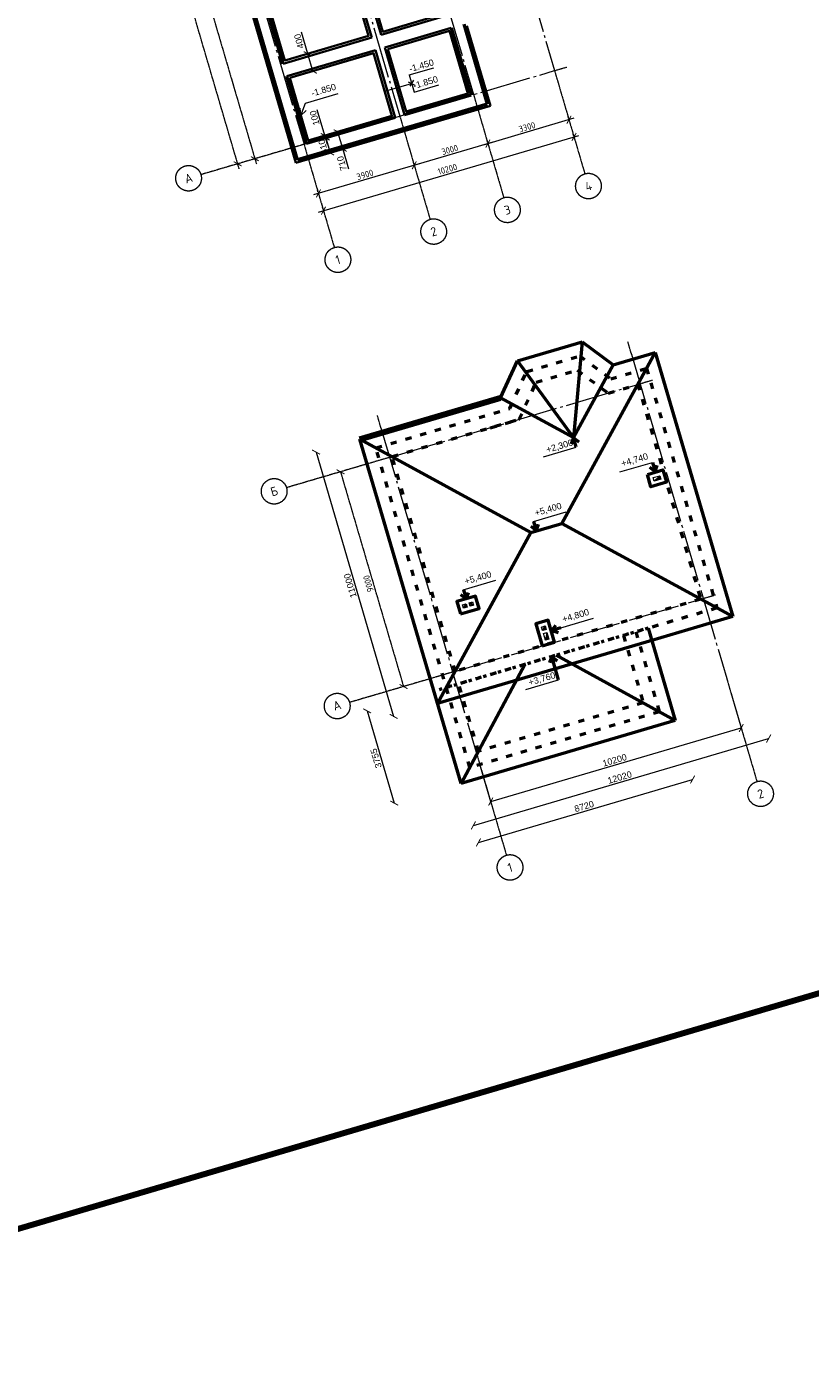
# Model space of a CAD drawing. Header units: millimetres. Extents: x -2096172177 to 2055029645, y -728784453 to 1899906214.
# Tile 95 of 109: x 1884141320 to 1923578849, y 1740338007 to 1808072039. Entities that reach past the tile are written whole.
import ezdxf
from ezdxf.enums import TextEntityAlignment as Align

# ---------------------------------------------------------------- set-up
doc = ezdxf.new("R2010")
doc.units = ezdxf.units.MM
doc.linetypes.add('ACAD_ISO03W100', pattern=[30, 12, -18])
doc.linetypes.add('DASHDOT_axis', pattern=[24, 20, -1.5, 1, -1.5])
for name, color, linetype, lineweight in [('Вентканалы', 214, 'Continuous', 18), ('Внутренние стены', 3, 'Continuous', 35), ('Высоты крыши', 3, 'Continuous', 18), ('Крыша', 30, 'Continuous', 50), ('линии', 3, 'Continuous', 20), ('Наружные стены', 1, 'Continuous', 50), ('Размеры', 40, 'Continuous', 18), ('Размеры фундамент', 3, 'Continuous', 18), ('Рамка', 2, 'Continuous', 100), ('Фундамент', 5, 'Continuous', 35)]:
    doc.layers.add(name, color=color, linetype=linetype, lineweight=lineweight)
doc.styles.add('GOST-2.304_Type-B', font='GOST Common.ttf')
doc.styles.add('стиль для стен', font='arial.ttf')
doc.dimstyles.new('SPDS_units-mm', dxfattribs={"dimtxt": 2.5, "dimasz": 2.5, "dimexe": 1.25, "dimexo": 0.625, "dimtad": 1, "dimdec": 0, "dimtxsty": 'GOST-2.304_Type-B', "dimblk": 'ARCHTICK', "dimcen": 2.5, "dimdle": 2, "dimaunit": 1, "dimadec": 1, "dimazin": 2, "dimtfac": 1, "dimtdec": 0, "dimtmove": 1, "dimatfit": 3, "dimfxl": 1, "dimtfill": 1, "dimlwd": -1, "dimlwe": -1, "dimarcsym": 0})
doc.dimstyles.new('Для размеров СТЕН', dxfattribs={"dimtxt": 2.5, "dimasz": 2.5, "dimexe": 1.25, "dimexo": 0.625, "dimtad": 1, "dimtxsty": 'стиль для стен', "dimblk": 'ARCHTICK', "dimcen": 2.5, "dimadec": 0, "dimazin": 0, "dimtfac": 1, "dimtmove": 0, "dimatfit": 3, "dimfxl": 1, "dimarcsym": 0})

# ---------------------------------------------------------------- blocks, each defined once
blk = doc.blocks.new('_ArchTick')
at = {"color": 0, "linetype": 'ByBlock', "const_width": 0.15}
blk.add_lwpolyline([(-0.5, -0.5), (0.5, 0.5)], dxfattribs=at)
blk = doc.blocks.new('*D633')
at = {"color": 0, "linetype": 'Continuous', "transparency": 16777216}
for p, q in [((1805202, 924212), (1805202, 924274)), ((1815402, 924212), (1815402, 924274)), ((1805002, 924149), (1815602, 924149))]:
    blk.add_line(p, q, dxfattribs=at)
at = {"layer": 'Defpoints', "color": 0, "linetype": 'DASHDOT_axis', "transparency": 16777216}
for p in [(1805202, 924149), (1815402, 924149), (1815402, 924149)]:
    blk.add_point(p, dxfattribs=at)
at = {"color": 0, "linetype": 'DASHDOT_axis', "transparency": 16777216, "xscale": 250, "yscale": 250, "zscale": 250, "rotation": 180}
blk.add_blockref('_ArchTick', (1805202, 924149), dxfattribs=at)
at = {"color": 0, "linetype": 'DASHDOT_axis', "transparency": 16777216, "xscale": 250, "yscale": 250, "zscale": 250}
blk.add_blockref('_ArchTick', (1815402, 924149), dxfattribs=at)
at = {"color": 0, "linetype": 'DASHDOT_axis', "transparency": 16777216, "insert": (1810302, 924337), "char_height": 250, "attachment_point": 5, "style": 'GOST-2.304_Type-B', "bg_fill": 3, "box_fill_scale": 1.1, "bg_fill_color": 256, "bg_fill_true_color": 13158600, "bg_fill_transparency": 0}
blk.add_mtext('10200', dxfattribs=at)
blk = doc.blocks.new('*D634')
at = {"color": 0, "linetype": 'Continuous', "transparency": 16777216}
for p, q in [((1809302, 924849), (1805002, 924849)), ((1805202, 924912), (1805202, 924974)), ((1809102, 924912), (1809102, 924974))]:
    blk.add_line(p, q, dxfattribs=at)
at = {"layer": 'Defpoints', "color": 0, "linetype": 'DASHDOT_axis', "transparency": 16777216}
for p in [(1805202, 924849), (1805202, 924849), (1809102, 924849)]:
    blk.add_point(p, dxfattribs=at)
at = {"color": 0, "linetype": 'DASHDOT_axis', "transparency": 16777216, "xscale": 250, "yscale": 250, "zscale": 250, "rotation": 180}
blk.add_blockref('_ArchTick', (1805202, 924849), dxfattribs=at)
at = {"color": 0, "linetype": 'DASHDOT_axis', "transparency": 16777216, "xscale": 250, "yscale": 250, "zscale": 250}
blk.add_blockref('_ArchTick', (1809102, 924849), dxfattribs=at)
at = {"color": 0, "linetype": 'DASHDOT_axis', "transparency": 16777216, "insert": (1807152, 925037), "char_height": 250, "attachment_point": 5, "style": 'GOST-2.304_Type-B', "bg_fill": 3, "box_fill_scale": 1.1, "bg_fill_color": 256, "bg_fill_true_color": 13158600, "bg_fill_transparency": 0}
blk.add_mtext('3900', dxfattribs=at)
blk = doc.blocks.new('*D635')
at = {"color": 0, "linetype": 'Continuous', "transparency": 16777216}
for p, q in [((1812302, 924849), (1808902, 924849)), ((1809102, 924912), (1809102, 924974)), ((1812102, 924912), (1812102, 924974))]:
    blk.add_line(p, q, dxfattribs=at)
at = {"layer": 'Defpoints', "color": 0, "linetype": 'DASHDOT_axis', "transparency": 16777216}
for p in [(1809102, 924849), (1809102, 924849), (1812102, 924849)]:
    blk.add_point(p, dxfattribs=at)
at = {"color": 0, "linetype": 'DASHDOT_axis', "transparency": 16777216, "xscale": 250, "yscale": 250, "zscale": 250, "rotation": 180}
blk.add_blockref('_ArchTick', (1809102, 924849), dxfattribs=at)
at = {"color": 0, "linetype": 'DASHDOT_axis', "transparency": 16777216, "xscale": 250, "yscale": 250, "zscale": 250}
blk.add_blockref('_ArchTick', (1812102, 924849), dxfattribs=at)
at = {"color": 0, "linetype": 'DASHDOT_axis', "transparency": 16777216, "insert": (1810602, 925037), "char_height": 250, "attachment_point": 5, "style": 'GOST-2.304_Type-B', "bg_fill": 3, "box_fill_scale": 1.1, "bg_fill_color": 256, "bg_fill_true_color": 13158600, "bg_fill_transparency": 0}
blk.add_mtext('3000', dxfattribs=at)
blk = doc.blocks.new('*D636')
at = {"color": 0, "linetype": 'Continuous', "transparency": 16777216}
for p, q in [((1815602, 924849), (1811902, 924849)), ((1812102, 924912), (1812102, 924974)), ((1815402, 924912), (1815402, 924974))]:
    blk.add_line(p, q, dxfattribs=at)
at = {"layer": 'Defpoints', "color": 0, "linetype": 'DASHDOT_axis', "transparency": 16777216}
for p in [(1812102, 924849), (1812102, 924849), (1815402, 924849)]:
    blk.add_point(p, dxfattribs=at)
at = {"color": 0, "linetype": 'DASHDOT_axis', "transparency": 16777216, "xscale": 250, "yscale": 250, "zscale": 250, "rotation": 180}
blk.add_blockref('_ArchTick', (1812102, 924849), dxfattribs=at)
at = {"color": 0, "linetype": 'DASHDOT_axis', "transparency": 16777216, "xscale": 250, "yscale": 250, "zscale": 250}
blk.add_blockref('_ArchTick', (1815402, 924849), dxfattribs=at)
at = {"color": 0, "linetype": 'DASHDOT_axis', "transparency": 16777216, "insert": (1813752, 925037), "char_height": 250, "attachment_point": 5, "style": 'GOST-2.304_Type-B', "bg_fill": 3, "box_fill_scale": 1.1, "bg_fill_color": 256, "bg_fill_true_color": 13158600, "bg_fill_transparency": 0}
blk.add_mtext('3300', dxfattribs=at)
blk = doc.blocks.new('*D637')
at = {"layer": 'Defpoints', "color": 0, "transparency": 16777216}
for p in [(1806076, 926949), (1806085, 926949), (1806085, 926849)]:
    blk.add_point(p, dxfattribs=at)
at = {"layer": 'Размеры фундамент', "color": 0, "lineweight": -2, "transparency": 16777216}
for p, q in [((1806076, 926949), (1806076, 927999)), ((1806022, 926949), (1805951, 926949)), ((1806076, 926849), (1806076, 926949)), ((1806022, 926849), (1805951, 926849)), ((1806076, 926849), (1806076, 926599))]:
    blk.add_line(p, q, dxfattribs=at)
at = {"layer": 'Размеры фундамент', "color": 0, "lineweight": -2, "transparency": 16777216, "xscale": 250, "yscale": 250, "zscale": 250}
for p, rotation in [((1806076, 926949), 270), ((1806076, 926849), 90)]:
    blk.add_blockref('_ArchTick', p, dxfattribs=dict(at, rotation=rotation))
at = {"layer": 'Размеры фундамент', "color": 0, "transparency": 16777216, "insert": (1805889, 927724), "char_height": 250, "attachment_point": 5, "rotation": 90, "style": 'стиль для стен'}
blk.add_mtext('100', dxfattribs=at)
blk = doc.blocks.new('*D638')
at = {"layer": 'Defpoints', "color": 0, "transparency": 16777216}
for p in [(1806076, 926849), (1806076, 926239), (1806085, 926239)]:
    blk.add_point(p, dxfattribs=at)
at = {"layer": 'Размеры фундамент', "color": 0, "lineweight": -2, "transparency": 16777216}
for p, q in [((1806085, 926849), (1806085, 926239)), ((1806139, 926849), (1806210, 926849)), ((1806139, 926239), (1806210, 926239))]:
    blk.add_line(p, q, dxfattribs=at)
at = {"layer": 'Размеры фундамент', "color": 0, "lineweight": -2, "transparency": 16777216, "xscale": 250, "yscale": 250, "zscale": 250}
for p, rotation in [((1806085, 926849), 90), ((1806085, 926239), 270)]:
    blk.add_blockref('_ArchTick', p, dxfattribs=dict(at, rotation=rotation))
at = {"layer": 'Размеры фундамент', "color": 0, "transparency": 16777216, "insert": (1805897, 926544), "char_height": 250, "attachment_point": 5, "rotation": 90, "style": 'стиль для стен'}
blk.add_mtext('610', dxfattribs=at)
blk = doc.blocks.new('*D639')
at = {"layer": 'Defpoints', "color": 0, "transparency": 16777216}
for p in [(1806600, 926949), (1806600, 926239), (1806600, 926239)]:
    blk.add_point(p, dxfattribs=at)
at = {"layer": 'Размеры фундамент', "color": 0, "lineweight": -2, "transparency": 16777216}
for p, q in [((1806600, 926949), (1806600, 926239)), ((1806662, 926949), (1806725, 926949)), ((1806600, 926239), (1806600, 925439)), ((1806662, 926239), (1806725, 926239))]:
    blk.add_line(p, q, dxfattribs=at)
at = {"layer": 'Размеры фундамент', "color": 0, "lineweight": -2, "transparency": 16777216, "xscale": 250, "yscale": 250, "zscale": 250}
for p, rotation in [((1806600, 926949), 90), ((1806600, 926239), 270)]:
    blk.add_blockref('_ArchTick', p, dxfattribs=dict(at, rotation=rotation))
at = {"layer": 'Размеры фундамент', "color": 0, "transparency": 16777216, "insert": (1806412, 925714), "char_height": 250, "attachment_point": 5, "rotation": 90, "style": 'стиль для стен'}
blk.add_mtext('710', dxfattribs=at)
blk = doc.blocks.new('*D656')
at = {"layer": 'Defpoints', "color": 0, "transparency": 16777216}
for p in [(1806337, 930204), (1806337, 930204), (1806337, 929494)]:
    blk.add_point(p, dxfattribs=at)
at = {"layer": 'Размеры фундамент', "color": 0, "lineweight": -2, "transparency": 16777216}
for p, q in [((1806337, 930204), (1806337, 931080)), ((1806337, 929494), (1806337, 930204)), ((1806400, 930204), (1806462, 930204)), ((1806400, 929494), (1806462, 929494))]:
    blk.add_line(p, q, dxfattribs=at)
at = {"layer": 'Размеры фундамент', "color": 0, "lineweight": -2, "transparency": 16777216, "xscale": 250, "yscale": 250, "zscale": 250}
for p, rotation in [((1806337, 930204), 90), ((1806337, 929494), 270)]:
    blk.add_blockref('_ArchTick', p, dxfattribs=dict(at, rotation=rotation))
at = {"layer": 'Размеры фундамент', "color": 0, "transparency": 16777216, "insert": (1806150, 930767), "char_height": 250, "attachment_point": 5, "rotation": 90, "style": 'стиль для стен'}
blk.add_mtext('400', dxfattribs=at)
blk = doc.blocks.new('*D658')
at = {"layer": 'Defpoints', "color": 0, "transparency": 16777216}
for p in [(1804966, 901662), (1815166, 901662), (1815166, 900152)]:
    blk.add_point(p, dxfattribs=at)
at = {"layer": 'Размеры', "color": 0, "lineweight": -2, "transparency": 16777216}
for p, q in [((1804966, 901599), (1804966, 900027)), ((1815166, 901599), (1815166, 900027)), ((1804966, 900152), (1815166, 900152))]:
    blk.add_line(p, q, dxfattribs=at)
at = {"layer": 'Размеры', "color": 0, "lineweight": -2, "transparency": 16777216, "xscale": 250, "yscale": 250, "zscale": 250, "rotation": 180}
blk.add_blockref('_ArchTick', (1804966, 900152), dxfattribs=at)
at = {"layer": 'Размеры', "color": 0, "lineweight": -2, "transparency": 16777216, "xscale": 250, "yscale": 250, "zscale": 250}
blk.add_blockref('_ArchTick', (1815166, 900152), dxfattribs=at)
at = {"layer": 'Размеры', "color": 0, "transparency": 16777216, "insert": (1810066, 900339), "char_height": 250, "attachment_point": 5, "style": 'стиль для стен'}
blk.add_mtext('10200', dxfattribs=at)
blk = doc.blocks.new('*D659')
at = {"layer": 'Defpoints', "color": 0, "ltscale": 10, "transparency": 16777216}
for p in [(1804056, 915180), (1802266, 904417), (1804056, 904417)]:
    blk.add_point(p, dxfattribs=at)
at = {"layer": 'Размеры', "color": 0, "lineweight": -2, "ltscale": 10, "transparency": 16777216}
blk.add_line((1802266, 915180), (1802266, 904417), dxfattribs=at)
at = {"layer": 'Размеры', "color": 0, "lineweight": -2, "ltscale": 10, "transparency": 16777216, "xscale": 250, "yscale": 250, "zscale": 250}
for p, rotation in [((1802266, 915180), 90), ((1802266, 904417), 270)]:
    blk.add_blockref('_ArchTick', p, dxfattribs=dict(at, rotation=rotation))
at = {"layer": 'Размеры', "color": 0, "lineweight": 18, "ltscale": 10, "transparency": 16777216, "insert": (1802078, 909798), "char_height": 250, "attachment_point": 5, "rotation": 90, "style": 'стиль для стен'}
blk.add_mtext('11000', dxfattribs=at)
blk = doc.blocks.new('*D660')
at = {"layer": 'Defpoints', "color": 0, "ltscale": 10, "transparency": 16777216}
for p in [(1804056, 904417), (1816076, 904417), (1816076, 899452)]:
    blk.add_point(p, dxfattribs=at)
at = {"layer": 'Размеры', "color": 0, "lineweight": -2, "ltscale": 10, "transparency": 16777216}
blk.add_line((1804056, 899452), (1816076, 899452), dxfattribs=at)
at = {"layer": 'Размеры', "color": 0, "lineweight": -2, "ltscale": 10, "transparency": 16777216, "xscale": 250, "yscale": 250, "zscale": 250, "rotation": 180}
blk.add_blockref('_ArchTick', (1804056, 899452), dxfattribs=at)
at = {"layer": 'Размеры', "color": 0, "lineweight": -2, "ltscale": 10, "transparency": 16777216, "xscale": 250, "yscale": 250, "zscale": 250}
blk.add_blockref('_ArchTick', (1816076, 899452), dxfattribs=at)
at = {"layer": 'Размеры', "color": 0, "lineweight": 18, "ltscale": 10, "transparency": 16777216, "insert": (1810066, 899639), "char_height": 250, "attachment_point": 5, "style": 'стиль для стен'}
blk.add_mtext('12020', dxfattribs=at)
blk = doc.blocks.new('*D661')
at = {"layer": 'Defpoints', "color": 0, "ltscale": 10, "transparency": 16777216}
for p in [(1804056, 901353), (1812776, 901353), (1812776, 898757)]:
    blk.add_point(p, dxfattribs=at)
at = {"layer": 'Размеры', "color": 0, "lineweight": -2, "ltscale": 10, "transparency": 16777216}
blk.add_line((1804056, 898757), (1812776, 898757), dxfattribs=at)
at = {"layer": 'Размеры', "color": 0, "lineweight": -2, "ltscale": 10, "transparency": 16777216, "xscale": 250, "yscale": 250, "zscale": 250, "rotation": 180}
blk.add_blockref('_ArchTick', (1804056, 898757), dxfattribs=at)
at = {"layer": 'Размеры', "color": 0, "lineweight": -2, "ltscale": 10, "transparency": 16777216, "xscale": 250, "yscale": 250, "zscale": 250}
blk.add_blockref('_ArchTick', (1812776, 898757), dxfattribs=at)
at = {"layer": 'Размеры', "color": 0, "lineweight": 50, "ltscale": 10, "transparency": 16777216, "insert": (1808416, 898944), "char_height": 250, "attachment_point": 5, "style": 'стиль для стен'}
blk.add_mtext('8720', dxfattribs=at)
blk = doc.blocks.new('*D662')
at = {"layer": 'Defpoints', "color": 0, "ltscale": 10, "transparency": 16777216}
for p in [(1803991, 904917), (1801332, 901162), (1803991, 901162)]:
    blk.add_point(p, dxfattribs=at)
at = {"layer": 'Размеры', "color": 0, "lineweight": -2, "ltscale": 10, "transparency": 16777216}
blk.add_line((1801332, 904917), (1801332, 901162), dxfattribs=at)
at = {"layer": 'Размеры', "color": 0, "lineweight": -2, "ltscale": 10, "transparency": 16777216, "xscale": 250, "yscale": 250, "zscale": 250}
for p, rotation in [((1801332, 904917), 90), ((1801332, 901162), 270)]:
    blk.add_blockref('_ArchTick', p, dxfattribs=dict(at, rotation=rotation))
at = {"layer": 'Размеры', "color": 0, "lineweight": 50, "ltscale": 10, "transparency": 16777216, "insert": (1801145, 903039), "char_height": 250, "attachment_point": 5, "rotation": 90, "style": 'стиль для стен'}
blk.add_mtext('3755', dxfattribs=at)
blk = doc.blocks.new('Фасад (на основе 1 эт)')
at = {"layer": 'Вентканалы'}
h = blk.add_hatch(color=256, dxfattribs=at)
h.dxf.hatch_style = 1
h.paths.add_polyline_path([(1814615.704, 910366.546), (1814885.704, 910366.546), (1814885.704, 910506.546)])
h = blk.add_hatch(color=256, dxfattribs=at)
h.dxf.hatch_style = 1
h.paths.add_polyline_path([(1806080.704, 907701.546), (1806220.704, 907701.546), (1806220.704, 907841.546)])
h = blk.add_hatch(color=256, dxfattribs=at)
h.dxf.hatch_style = 1
h.paths.add_polyline_path([(1806480.704, 907841.546), (1806340.704, 907841.546), (1806410.704, 907771.546)])
h.paths.add_polyline_path([(1806480.704, 907701.546), (1806410.704, 907771.546), (1806340.704, 907701.546)])
h = blk.add_hatch(color=256, dxfattribs=at)
h.dxf.hatch_style = 1
h.paths.add_polyline_path([(1808795.704, 905996.546), (1808935.704, 905996.546), (1808935.704, 906136.546)])
h = blk.add_hatch(color=256, dxfattribs=at)
h.dxf.hatch_style = 1
h.paths.add_polyline_path([(1808935.704, 905876.546), (1808795.704, 905606.546), (1808935.704, 905606.546)])
at = {"linetype": 'DASHDOT_axis'}
for p, q in [((1802502.26, 926649.145), (1802502.26, 940249.145)), ((1803202.26, 939049.145), (1803202.26, 929649.145)), ((1803202.26, 930049.145), (1803202.26, 926649.145)), ((1802002.26, 926849.145), (1801002.26, 926849.145)), ((1805202.26, 926849.145), (1802002.26, 926849.145)), ((1802439.76, 926849.145), (1802377.26, 926849.145)), ((1803139.76, 926849.145), (1803077.26, 926849.145)), ((1805202.26, 926849.145), (1805202.26, 923649.145)), ((1809102.26, 926849.145), (1809102.26, 923649.145)), ((1812102.26, 926849.145), (1812102.26, 923649.145)), ((1815402.26, 926849.145), (1815402.26, 923649.145)), ((1815402.26, 926849.145), (1815902.26, 926849.145)), ((1805202.26, 923649.145), (1805202.26, 922649.145)), ((1809102.26, 923649.145), (1809102.26, 922649.145)), ((1812102.26, 923649.145), (1812102.26, 922649.145)), ((1815402.26, 923649.145), (1815402.26, 922649.145)), ((1804965.704, 915371.546), (1804965.704, 915871.546)), ((1815165.704, 915371.546), (1815165.704, 915871.546)), ((1801765.704, 914171.546), (1800765.704, 914171.546)), ((1804965.704, 914171.546), (1801765.704, 914171.546)), ((1802903.204, 914171.546), (1802840.704, 914171.546)), ((1802903.204, 914171.546), (1802840.704, 914171.546)), ((1815165.704, 914171.546), (1815665.704, 914171.546)), ((1801765.704, 905426.546), (1800765.704, 905426.546)), ((1804965.704, 905426.546), (1801765.704, 905426.546)), ((1815165.704, 905426.546), (1815665.704, 905426.546)), ((1804965.704, 902171.546), (1804965.704, 898971.546)), ((1815165.704, 902171.546), (1815165.704, 898971.546)), ((1804965.704, 898971.546), (1804965.704, 897971.546)), ((1815165.704, 898971.546), (1815165.704, 897971.546))]:
    blk.add_line(p, q, dxfattribs=at)
at = {"linetype": 'DASHDOT_axis', "lineweight": 20, "ltscale": 100}
for p, q in [((1805202.26, 940049.145), (1805202.26, 926849.145)), ((1809102.26, 940049.145), (1809102.26, 926849.145)), ((1812102.26, 940049.145), (1812102.26, 926849.145)), ((1815402.26, 940049.145), (1815402.26, 926849.145)), ((1804965.704, 915371.546), (1804965.704, 902171.546)), ((1815165.704, 915371.546), (1815165.704, 902171.546))]:
    blk.add_line(p, q, dxfattribs=at)
at = {"linetype": 'DASHDOT_axis', "lineweight": 15, "ltscale": 100}
for p, q in [((1805202.26, 926849.145), (1815402.26, 926849.145)), ((1804965.704, 914171.546), (1815165.704, 914171.546)), ((1804965.704, 905426.546), (1815165.704, 905426.546))]:
    blk.add_line(p, q, dxfattribs=at)
at = {"linetype": 'DASHDOT_axis'}
for centre in [(1800502.26, 926849.145), (1805202.26, 922149.145), (1809102.26, 922149.145), (1812102.26, 922149.145), (1815402.26, 922149.145), (1800265.704, 914171.546), (1800265.704, 905426.546), (1804965.704, 897471.546), (1815165.704, 897471.546)]:
    blk.add_circle(centre, 500, dxfattribs=at)
at = {"layer": 'Вентканалы'}
for p, q in [((1814615.704, 910366.991), (1814885.704, 910506.991)), ((1806080.704, 907701.546), (1806220.704, 907841.546)), ((1806340.704, 907701.546), (1806480.704, 907841.546)), ((1806340.704, 907841.546), (1806480.704, 907701.546)), ((1808795.704, 905996.546), (1808935.704, 906136.546)), ((1808935.704, 905876.546), (1808795.704, 905606.546))]:
    blk.add_line(p, q, dxfattribs=at)
at = {"layer": 'Вентканалы', "lineweight": 50, "ltscale": 10}
for points in [[(1814435.704, 910686.546), (1815065.704, 910686.546), (1815065.704, 910186.546), (1814435.704, 910186.546)], [(1805900.704, 907521.546), (1806660.704, 907521.546), (1806660.704, 908021.546), (1805900.704, 908021.546)], [(1808615.704, 905426.546), (1809115.704, 905426.546), (1809115.704, 906316.546), (1808615.704, 906316.546)]]:
    blk.add_lwpolyline(points, close=True, dxfattribs=at)
at = {"layer": 'Вентканалы'}
for points in [[(1814615.704, 910506.546), (1814885.704, 910506.546), (1814885.704, 910366.546), (1814615.704, 910366.546)], [(1806080.704, 907841.546), (1806220.704, 907841.546), (1806220.704, 907701.546), (1806080.704, 907701.546)], [(1806340.704, 907841.546), (1806480.704, 907841.546), (1806480.704, 907701.546), (1806340.704, 907701.546)], [(1808795.704, 906136.546), (1808935.704, 906136.546), (1808935.704, 905996.546), (1808795.704, 905996.546)], [(1808795.704, 905606.546), (1808795.704, 905876.546), (1808935.704, 905876.546), (1808935.704, 905606.546)]]:
    blk.add_lwpolyline(points, close=True, dxfattribs=at)
at = {"layer": 'Вентканалы', "linetype": 'ACAD_ISO03W100'}
blk.add_lwpolyline([(1808795.704, 906136.546), (1808935.704, 906136.546), (1808935.704, 905996.546), (1808795.704, 905996.546)], close=True, dxfattribs=at)
at = {"layer": 'Внутренние стены'}
for p, q in [((1808912.26, 938849.145), (1808912.26, 930104.145)), ((1809292.26, 934649.942), (1809292.26, 930104.145)), ((1805302.26, 930104.145), (1808912.26, 930104.145)), ((1809292.26, 930104.145), (1811912.26, 930104.145)), ((1805302.26, 929594.145), (1808912.26, 929594.145)), ((1808912.26, 929594.145), (1808912.26, 926849.145)), ((1809292.26, 929594.145), (1809292.26, 926849.145)), ((1809292.26, 929594.145), (1812002.26, 929594.145))]:
    blk.add_line(p, q, dxfattribs=at)
at = {"layer": 'Высоты крыши', "lineweight": 50, "ltscale": 10}
for p, q in [((1812071.29, 912879.804), (1811917.233, 912667.264)), ((1812071.29, 912507.602), (1812071.29, 912879.804)), ((1812071.29, 912879.804), (1812221.646, 912664.811)), ((1814757.764, 910714.018), (1814607.408, 910929.011)), ((1814757.764, 911086.22), (1814757.764, 910714.018)), ((1814757.764, 910714.018), (1814911.821, 910926.559)), ((1809656.99, 910183.699), (1809656.99, 909811.497)), ((1809656.99, 909811.497), (1809506.634, 910026.49)), ((1809656.99, 909811.497), (1809811.047, 910024.037)), ((1806275.365, 908021.546), (1806125.009, 908236.539)), ((1806275.365, 908393.747), (1806275.365, 908021.546)), ((1806275.365, 908021.546), (1806429.422, 908234.086)), ((1809138.988, 905898.465), (1809353.981, 906048.821)), ((1809511.189, 905898.465), (1809138.988, 905898.465)), ((1809138.988, 905898.465), (1809351.528, 905744.408)), ((1808851.596, 904914.978), (1808697.539, 904702.438)), ((1808846.773, 903970.238), (1808851.596, 904914.978)), ((1808851.596, 904914.978), (1809001.951, 904699.986))]:
    blk.add_line(p, q, dxfattribs=at)
at = {"layer": 'Высоты крыши'}
for p, q in [((1810737.098, 912499.997), (1812066.467, 912499.997)), ((1813434.537, 911086.22), (1814763.905, 911086.22)), ((1809651.365, 910183.699), (1810980.734, 910183.699)), ((1806269.74, 908393.747), (1807599.108, 908393.747)), ((1809511.189, 905898.465), (1810840.558, 905898.465)), ((1807517.404, 903970.238), (1808846.773, 903970.238))]:
    blk.add_line(p, q, dxfattribs=at)
at = {"layer": 'Крыша', "color": 5, "lineweight": 50}
for p, q in [((1809782.092, 915180.442), (1810824.583, 916378.86)), ((1810824.583, 916378.86), (1813454.425, 916378.86)), ((1813454.425, 916378.86), (1814363.687, 915180.442)), ((1804055.704, 901161.546), (1804055.704, 915180.442)), ((1814363.687, 915180.442), (1816075.704, 915180.442)), ((1816075.704, 915180.442), (1816075.704, 904416.546)), ((1812775.704, 904916.546), (1812775.704, 901161.546)), ((1812775.704, 904416.546), (1804055.704, 904416.546)), ((1816075.704, 904416.546), (1812775.704, 904416.546)), ((1812775.704, 901161.546), (1804055.704, 901161.546))]:
    blk.add_line(p, q, dxfattribs=at)
at = {"layer": 'Крыша', "lineweight": 50, "ltscale": 10}
for p, q in [((1812072.889, 912889.645), (1810824.583, 916378.86)), ((1813454.425, 916378.86), (1812072.889, 912889.645)), ((1804055.704, 915180.442), (1809437.652, 909798.494)), ((1809782.092, 915180.442), (1812072.889, 912889.645)), ((1816075.704, 915180.442), (1810693.756, 909798.494)), ((1814363.687, 915180.442), (1812072.889, 912889.645)), ((1804055.704, 904416.546), (1809437.652, 909798.494)), ((1809437.652, 909798.494), (1810693.756, 909798.494)), ((1816075.704, 904416.546), (1810693.756, 909798.494)), ((1804055.704, 901161.546), (1807758.273, 904916.546)), ((1812775.704, 901161.546), (1809023.029, 904916.546))]:
    blk.add_line(p, q, dxfattribs=at)
at = {"layer": 'Крыша', "color": 5, "lineweight": 100}
blk.add_line((1804055.704, 915180.442), (1809782.092, 915180.442), dxfattribs=at)
at = {"layer": 'Крыша', "color": 5, "linetype": 'ACAD_ISO03W100', "lineweight": 50, "ltscale": 10}
blk.add_line((1812775.704, 904916.546), (1804055.704, 904916.546), dxfattribs=at)
at = {"layer": 'Наружные стены'}
for p, q in [((1804792.26, 926339.145), (1804792.26, 939359.145)), ((1805302.26, 930104.145), (1805302.26, 938849.145)), ((1805302.26, 926849.145), (1805302.26, 929594.145)), ((1812002.26, 929594.145), (1812002.26, 926849.145)), ((1812512.26, 929594.145), (1812512.26, 926339.145)), ((1812512.26, 926339.145), (1804792.26, 926339.145)), ((1808912.26, 926849.145), (1805302.26, 926849.145)), ((1812002.26, 926849.145), (1809292.26, 926849.145))]:
    blk.add_line(p, q, dxfattribs=at)
at = {"layer": 'Наружные стены', "linetype": 'ACAD_ISO03W100', "lineweight": 50, "ltscale": 20}
for p, q in [((1810009.851, 914680.442), (1811052.343, 915878.86)), ((1811052.343, 915878.86), (1813206.159, 915878.86)), ((1813206.159, 915878.86), (1814115.421, 914680.442)), ((1810242.924, 914170.442), (1811284.657, 915368.86)), ((1811284.657, 915368.86), (1812952.928, 915368.86)), ((1812952.928, 915368.86), (1813867.681, 914170.442)), ((1804555.704, 901661.546), (1804555.704, 914681.546)), ((1804559.916, 914680.442), (1810009.851, 914680.442)), ((1814115.421, 914680.442), (1815579.916, 914680.442)), ((1815575.704, 914681.546), (1815575.704, 904916.546)), ((1805065.704, 905426.546), (1805065.704, 914171.546)), ((1805069.916, 914170.442), (1810242.924, 914170.442)), ((1810242.924, 914170.442), (1810250.924, 914170.442)), ((1813867.681, 914170.442), (1815069.916, 914170.442)), ((1815065.704, 914171.546), (1815065.704, 905426.546)), ((1815065.704, 905426.546), (1805065.704, 905426.546)), ((1815575.704, 904916.546), (1804555.704, 904916.546)), ((1805065.704, 902171.546), (1805065.704, 904916.546)), ((1811765.704, 904916.546), (1811765.704, 902171.546)), ((1812275.704, 904916.546), (1812275.704, 901661.546)), ((1811765.704, 902171.546), (1805065.704, 902171.546)), ((1812275.704, 901661.546), (1804555.704, 901661.546))]:
    blk.add_line(p, q, dxfattribs=at)
blk.add_lwpolyline([(1809063.916, 914170.442), (1810242.924, 914170.442)], dxfattribs=at)
blk.add_solid([(1809063.916, 914169.775), (1809059.916, 914170.442), (1809063.916, 914171.109)], dxfattribs=at)
at = {"layer": 'Размеры', "linetype": 'DASHDOT_axis'}
blk.add_line((1802965.704, 914171.546), (1802965.704, 905426.546), dxfattribs=at)
at = {"layer": 'Размеры фундамент'}
for p, q in [((1805402.26, 927963.521), (1805717.194, 928377.457)), ((1805402.26, 927963.521), (1805457.609, 928245.816)), ((1805402.26, 927963.521), (1805656.776, 928094.329)), ((1805717.194, 928377.457), (1807046.563, 928377.457)), ((1808811.044, 927949.145), (1809900.652, 927949.145)), ((1809792.943, 928050.322), (1810008.674, 927848.71)), ((1810007.692, 928050.374), (1809810.638, 927864.453)), ((1809900.652, 928291.81), (1809900.652, 927594.574)), ((1809900.652, 928291.81), (1810907.794, 928291.81)), ((1809900.652, 927594.574), (1810907.794, 927594.574))]:
    blk.add_line(p, q, dxfattribs=at)
at = {"layer": 'Рамка'}
blk.add_line((1846683.109, 889346.663), (1762583.109, 889346.663), dxfattribs=at)
at = {"layer": 'Фундамент'}
for p, q in [((1804692.26, 939456.663), (1804692.26, 926239.145)), ((1812612.26, 929494.145), (1812612.26, 926239.145)), ((1812612.26, 926239.145), (1804692.26, 926239.145))]:
    blk.add_line(p, q, dxfattribs=at)
for points in [[(1809392.26, 934549.942), (1811812.26, 934549.942), (1811812.26, 930204.145), (1809392.26, 930204.145)], [(1805402.26, 932004.145), (1808812.26, 932004.145), (1808812.26, 930204.145), (1805402.26, 930204.145)], [(1805402.26, 929494.145), (1808812.26, 929494.145), (1808812.26, 926949.145), (1805402.26, 926949.145)], [(1809392.26, 929494.145), (1811902.26, 929494.145), (1811902.26, 926949.145), (1809392.26, 926949.145)]]:
    blk.add_lwpolyline(points, close=True, dxfattribs=at)
at = {"linetype": 'DASHDOT_axis', "xscale": 250, "yscale": 250, "zscale": 250}
for p, rotation in [((1802502.26, 926849.145), 270), ((1803202.26, 926849.145), 270), ((1802965.704, 914171.546), 270), ((1802965.704, 914171.546), 90), ((1802965.704, 905426.546), 270)]:
    blk.add_blockref('_ArchTick', p, dxfattribs=dict(at, rotation=rotation))
at = {"linetype": 'DASHDOT_axis', "style": 'GOST-2.304_Type-B'}
for s, p in [('А', (1800502.26, 926849.145)), ('1', (1805202.26, 922149.145)), ('2', (1809102.26, 922149.145)), ('3', (1812102.26, 922149.145)), ('4', (1815402.26, 922149.145)), ('Б', (1800265.704, 914171.546)), ('A', (1800265.704, 905453.93)), ('1', (1804965.704, 897471.546)), ('2', (1815165.704, 897471.546))]:
    blk.add_text(s, height=350, dxfattribs=at).set_placement(p, align=Align.MIDDLE_CENTER)
at = {"layer": 'Высоты крыши', "char_height": 250, "width": 240.39411, "attachment_point": 1, "style": 'стиль для стен'}
for s, insert in [('+2,300', (1810918.878, 912848.97)), ('+4,740', (1813579.652, 911506.389)), ('+5,400', (1809796.481, 910603.867)), ('+5,400', (1806414.855, 908813.916)), ('+4,800', (1809656.305, 906318.634)), ('+3,760', (1807699.184, 904319.211))]:
    blk.add_mtext(s, dxfattribs=dict(at, insert=insert))
at = {"layer": 'Размеры фундамент', "char_height": 250, "attachment_point": 1, "style": 'стиль для стен'}
for s, insert, width in [('-1.850', (1806039.827, 928797.626), 240.39411), ('-1.450', (1809974.054, 928631.615), 7.73926), ('-1.850', (1809944.152, 927958.589), 7.73926)]:
    blk.add_mtext(s, dxfattribs=dict(at, insert=insert, width=width))
at = {"layer": 'Размеры', "lineweight": 50, "ltscale": 10}
dim = blk.add_linear_dim(base=(1801332.055, 901161.546), p1=(1803991.32, 904916.546), p2=(1803991.32, 901161.546), angle=90, dimstyle='Для размеров СТЕН', override={"dimse1": 1, "dimse2": 1}, dxfattribs=at)
dim.commit()
dim.dimension.update_dxf_attribs({"geometry": '*D662', "text_midpoint": (1801144.555, 903039.046)})
at = {"layer": 'Размеры', "lineweight": 18, "ltscale": 10}
dim = blk.add_linear_dim(base=(1816075.704, 899451.546), p1=(1804055.704, 904416.546), p2=(1816075.704, 904416.546), dimstyle='Для размеров СТЕН', override={"dimse1": 1, "dimse2": 1}, dxfattribs=at)
dim.commit()
dim.dimension.update_dxf_attribs({"geometry": '*D660', "text_midpoint": (1810065.704, 899451.546), "dimtype": 128})
at = {"layer": 'Размеры'}
dim = blk.add_linear_dim(base=(1815165.704, 900151.546), p1=(1804965.704, 901661.546), p2=(1815165.704, 901661.546), dimstyle='Для размеров СТЕН', dxfattribs=at)
dim.commit()
dim.dimension.update_dxf_attribs({"geometry": '*D658', "text_midpoint": (1810065.704, 900151.546), "dimtype": 128})
at = {"layer": 'Размеры', "lineweight": 50, "ltscale": 10}
dim = blk.add_linear_dim(base=(1812775.704, 898756.658), p1=(1804055.704, 901352.88), p2=(1812775.704, 901352.88), dimstyle='Для размеров СТЕН', override={"dimse1": 1, "dimse2": 1}, dxfattribs=at)
dim.commit()
dim.dimension.update_dxf_attribs({"geometry": '*D661', "text_midpoint": (1808415.704, 898944.158)})
at = {"layer": 'Размеры фундамент'}
dim = blk.add_linear_dim(base=(1806337.455, 930204.145), p1=(1806337.455, 929494.145), p2=(1806337.455, 930204.145), angle=90, text='400', dimstyle='Для размеров СТЕН', dxfattribs=at)
dim.commit()
dim.dimension.update_dxf_attribs({"geometry": '*D656', "text_midpoint": (1806337.455, 930767.365), "dimtype": 128})
for base, p1, p2, picture, middle in [((1806076.068, 926949.145), (1806084.948, 926849.145), (1806084.948, 926949.145), '*D637', (1805888.568, 927724.145)), ((1806084.948, 926239.145), (1806076.068, 926849.145), (1806076.068, 926239.145), '*D638', (1805897.448, 926544.145))]:
    dim = blk.add_linear_dim(base=base, p1=p1, p2=p2, angle=90, dimstyle='Для размеров СТЕН', dxfattribs=at)
    dim.commit()
    dim.dimension.update_dxf_attribs({"geometry": picture, "text_midpoint": middle})
at = {"linetype": 'DASHDOT_axis', "insert": (1802778.204, 909671.546), "char_height": 250, "attachment_point": 5, "rotation": 90, "style": 'GOST-2.304_Type-B', "bg_fill": 3, "box_fill_scale": 1.1, "bg_fill_color": 256, "bg_fill_true_color": 13158600, "bg_fill_transparency": 0}
blk.add_mtext('9000', dxfattribs=at)
at = {"linetype": 'DASHDOT_axis'}
dim = blk.add_linear_dim(base=(1815402.26, 924149.145), p1=(1805202.26, 924149.145), p2=(1815402.26, 924149.145), dimstyle='SPDS_units-mm', override={"dimscale": 100}, dxfattribs=at)
dim.commit()
dim.dimension.update_dxf_attribs({"geometry": '*D633', "text_midpoint": (1810302.26, 924149.145), "dimtype": 128})
dim = blk.add_linear_dim(base=(1805202.26, 924849.145), p1=(1809102.26, 924849.145), p2=(1805202.26, 924849.145), dimstyle='SPDS_units-mm', override={"dimscale": 100}, dxfattribs=at)
dim.commit()
dim.dimension.update_dxf_attribs({"geometry": '*D634', "text_midpoint": (1807152.26, 924849.145), "dimtype": 128})
at = {"layer": 'Размеры', "lineweight": 18, "ltscale": 10}
dim = blk.add_linear_dim(base=(1802265.704, 904416.546), p1=(1804055.704, 915180.442), p2=(1804055.704, 904416.546), angle=90, text='11000', dimstyle='Для размеров СТЕН', override={"dimse1": 1, "dimse2": 1}, dxfattribs=at)
dim.commit()
dim.dimension.update_dxf_attribs({"geometry": '*D659', "text_midpoint": (1802265.704, 909798.494), "dimtype": 128})
at = {"linetype": 'DASHDOT_axis'}
dim = blk.add_linear_dim(base=(1809102.26, 924849.145), p1=(1812102.26, 924849.145), p2=(1809102.26, 924849.145), dimstyle='SPDS_units-mm', override={"dimscale": 100}, dxfattribs=at)
dim.commit()
dim.dimension.update_dxf_attribs({"geometry": '*D635', "text_midpoint": (1810602.26, 924849.145), "dimtype": 128})
at = {"layer": 'Размеры фундамент'}
dim = blk.add_linear_dim(base=(1806599.966, 926239.145), p1=(1806599.966, 926949.145), p2=(1806599.966, 926239.145), angle=90, dimstyle='Для размеров СТЕН', dxfattribs=at)
dim.commit()
dim.dimension.update_dxf_attribs({"geometry": '*D639', "text_midpoint": (1806599.966, 925714.145), "dimtype": 128})
at = {"linetype": 'DASHDOT_axis'}
dim = blk.add_linear_dim(base=(1812102.26, 924849.145), p1=(1815402.26, 924849.145), p2=(1812102.26, 924849.145), dimstyle='SPDS_units-mm', override={"dimscale": 100}, dxfattribs=at)
dim.commit()
dim.dimension.update_dxf_attribs({"geometry": '*D636', "text_midpoint": (1813752.26, 924849.145), "dimtype": 128})

msp = doc.modelspace()

# ---------------------------------------------------------------- block references
at = {"layer": 'линии', "xscale": -1289.125523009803, "yscale": -1287.842123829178, "zscale": 1289.125523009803, "rotation": 196.3740975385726}
msp.add_blockref('Фасад (на основе 1 эт)', (1843499.301, 904896.093), dxfattribs=at)

doc.saveas('drawing.dxf')
